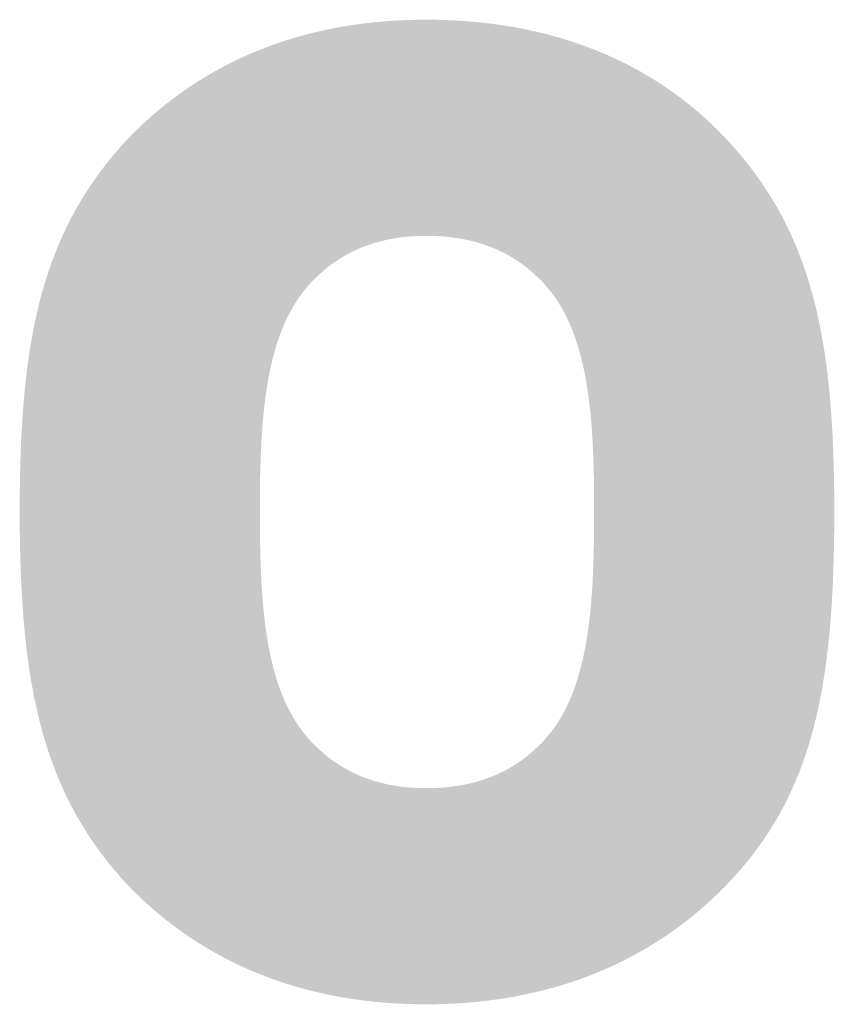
# Model space of a CAD drawing. Header units: millimetres. Extents: x 7664 to 164140, y -76078 to 31107.
# Tile 8 of 9: x 163856 to 164140, y -34504 to -34161. Entities that reach past the tile are written whole.
import ezdxf

# ---------------------------------------------------------------- set-up
doc = ezdxf.new("R2010")
doc.units = ezdxf.units.MM
doc.layers.add('Quote', color=4, linetype='Continuous')

msp = doc.modelspace()

# ---------------------------------------------------------------- hatches: boundary and pattern name
at = {"layer": 'Quote'}
h = msp.add_hatch(color=256, dxfattribs=at)
h.dxf.hatch_style = 2
edge = h.paths.add_edge_path()
edge.add_spline(control_points=[(164102.43, -34201.92), (164081.18, -34179.38), (164047.67, -34160.69), (163998.06, -34160.69), (163948.45, -34160.69), (163915.59, -34180.02), (163894.34, -34201.92), (163864.06, -34234.13), (163856.32, -34271.5), (163856.32, -34332.06), (163856.32, -34392.62), (163864.06, -34430.64), (163894.34, -34462.85), (163915.59, -34484.75), (163948.45, -34504.08), (163998.06, -34504.08), (164047.67, -34504.08), (164081.18, -34484.75), (164102.43, -34462.85), (164133.36, -34431.28), (164140.44, -34392.62), (164140.44, -34332.06), (164140.44, -34271.5), (164132.71, -34234.13), (164102.43, -34201.92)], knot_values=[0, 0, 0, 0, 0.352778, 0.352778, 0.352778, 0.705556, 0.705556, 0.705556, 1.058333, 1.058333, 1.058333, 1.411111, 1.411111, 1.411111, 1.763889, 1.763889, 1.763889, 2.116667, 2.116667, 2.116667, 2.469444, 2.469444, 2.469444, 2.822222, 2.822222, 2.822222, 2.822222], degree=3, periodic=0)
edge.add_line((164102.43, -34201.92), (164102.43, -34201.92))
edge = h.paths.add_edge_path()
edge.add_spline(control_points=[(164037.36, -34413.89), (164027.7, -34423.55), (164014.81, -34428.7), (163998.06, -34428.7), (163981.95, -34428.7), (163969.07, -34423.55), (163959.42, -34413.89), (163942.01, -34397.13), (163940.08, -34366.85), (163940.08, -34332.06), (163940.08, -34297.92), (163942.01, -34267.63), (163959.42, -34250.88), (163969.07, -34241.22), (163981.95, -34236.07), (163998.06, -34236.07), (164014.81, -34236.07), (164027.7, -34241.22), (164037.36, -34250.88), (164054.76, -34267.63), (164056.68, -34297.92), (164056.68, -34332.06), (164056.68, -34366.85), (164054.76, -34397.13), (164037.36, -34413.89)], knot_values=[0, 0, 0, 0, 0.352778, 0.352778, 0.352778, 0.705556, 0.705556, 0.705556, 1.058333, 1.058333, 1.058333, 1.411111, 1.411111, 1.411111, 1.763889, 1.763889, 1.763889, 2.116667, 2.116667, 2.116667, 2.469444, 2.469444, 2.469444, 2.822222, 2.822222, 2.822222, 2.822222], degree=3, periodic=0)
edge.add_line((164037.36, -34413.89), (164037.36, -34413.89))
h = msp.add_hatch(color=256, dxfattribs=at)
h.dxf.hatch_style = 2
edge = h.paths.add_edge_path()
edge.add_spline(control_points=[(164102.43, -34201.92), (164081.18, -34179.38), (164047.67, -34160.69), (163998.06, -34160.69), (163948.45, -34160.69), (163915.59, -34180.02), (163894.34, -34201.92), (163864.06, -34234.13), (163856.32, -34271.5), (163856.32, -34332.06), (163856.32, -34392.62), (163864.06, -34430.64), (163894.34, -34462.85), (163915.59, -34484.75), (163948.45, -34504.08), (163998.06, -34504.08), (164047.67, -34504.08), (164081.18, -34484.75), (164102.43, -34462.85), (164133.36, -34431.28), (164140.44, -34392.62), (164140.44, -34332.06), (164140.44, -34271.5), (164132.71, -34234.13), (164102.43, -34201.92)], knot_values=[0, 0, 0, 0, 0.352778, 0.352778, 0.352778, 0.705556, 0.705556, 0.705556, 1.058333, 1.058333, 1.058333, 1.411111, 1.411111, 1.411111, 1.763889, 1.763889, 1.763889, 2.116667, 2.116667, 2.116667, 2.469444, 2.469444, 2.469444, 2.822222, 2.822222, 2.822222, 2.822222], degree=3, periodic=0)
edge.add_line((164102.43, -34201.92), (164102.43, -34201.92))
edge = h.paths.add_edge_path()
edge.add_spline(control_points=[(164037.36, -34413.89), (164027.7, -34423.55), (164014.81, -34428.7), (163998.06, -34428.7), (163981.95, -34428.7), (163969.07, -34423.55), (163959.42, -34413.89), (163942.01, -34397.13), (163940.08, -34366.85), (163940.08, -34332.06), (163940.08, -34297.92), (163942.01, -34267.63), (163959.42, -34250.88), (163969.07, -34241.22), (163981.95, -34236.07), (163998.06, -34236.07), (164014.81, -34236.07), (164027.7, -34241.22), (164037.36, -34250.88), (164054.76, -34267.63), (164056.68, -34297.92), (164056.68, -34332.06), (164056.68, -34366.85), (164054.76, -34397.13), (164037.36, -34413.89)], knot_values=[0, 0, 0, 0, 0.352778, 0.352778, 0.352778, 0.705556, 0.705556, 0.705556, 1.058333, 1.058333, 1.058333, 1.411111, 1.411111, 1.411111, 1.763889, 1.763889, 1.763889, 2.116667, 2.116667, 2.116667, 2.469444, 2.469444, 2.469444, 2.822222, 2.822222, 2.822222, 2.822222], degree=3, periodic=0)
edge.add_line((164037.36, -34413.89), (164037.36, -34413.89))

doc.saveas('drawing.dxf')
